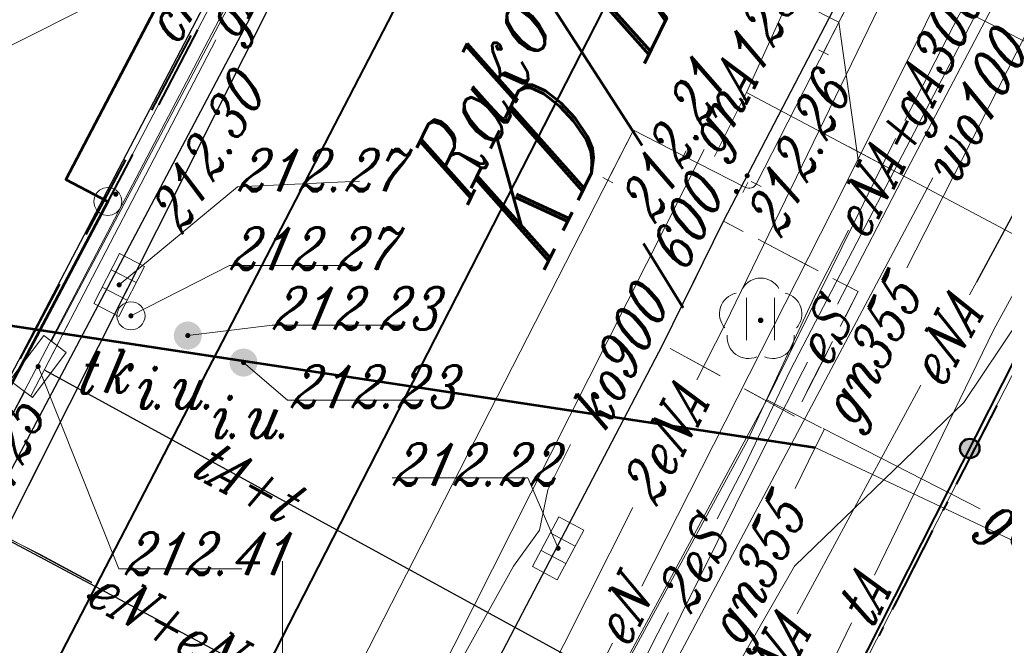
# Model space of a CAD drawing. Header units: millimetres. Extents: x -368 to -158, y 9368 to 9578.
# Tile 28 of 48: x -312 to -295, y 9530 to 9541. Entities that reach past the tile are written whole.
import ezdxf
from ezdxf.enums import TextEntityAlignment as Align

# ---------------------------------------------------------------- set-up
doc = ezdxf.new("R2010")
doc.units = ezdxf.units.MM
for name, pattern in [('Rakowicka 531_1 wstępna wersja$0$KTCR02-500', [1.5, 1, -0.5]), ('Rakowicka 531_1 wstępna wersja$0$KTJZ01-500', [2, 1.5, -0.5]), ('Rakowicka 531_1 wstępna wersja$0$KTPL01-500', [2, 1.5, -0.5]), ('Rakowicka 531_1 wstępna wersja$0$PTTU04-500', [1.5, 1, -0.5])]:
    doc.linetypes.add(name, pattern=pattern)
for name, color, linetype, lineweight in [('-- CO_opis', 11, 'Continuous', 0), ('-- CO_z', 51, 'Continuous', 9), ('Rakowicka 531_1 wstępna wersja$0$EGBB01', 250, 'Continuous', 0), ('Rakowicka 531_1 wstępna wersja$0$EGBD03', 250, 'Continuous', 0), ('Rakowicka 531_1 wstępna wersja$0$EGBO02', 250, 'Continuous', 0), ('Rakowicka 531_1 wstępna wersja$0$EPGPO_216', 7, 'Continuous', 0), ('Rakowicka 531_1 wstępna wersja$0$EPUPZ_251', 7, 'Continuous', 0), ('Rakowicka 531_1 wstępna wersja$0$KTCR02', 250, 'Continuous', 0), ('Rakowicka 531_1 wstępna wersja$0$KTJZ01', 250, 'Continuous', 0), ('Rakowicka 531_1 wstępna wersja$0$KTKR01', 250, 'Continuous', 0), ('Rakowicka 531_1 wstępna wersja$0$KTOK05_01', 250, 'Continuous', 0), ('Rakowicka 531_1 wstępna wersja$0$KTPL01', 250, 'Continuous', 0), ('Rakowicka 531_1 wstępna wersja$0$KTTR03', 250, 'Continuous', 0), ('Rakowicka 531_1 wstępna wersja$0$KTUL01', 250, 'Continuous', 0), ('Rakowicka 531_1 wstępna wersja$0$OBOP02_01', 250, 'Continuous', 0), ('Rakowicka 531_1 wstępna wersja$0$PTTU04', 250, 'Continuous', 0), ('Rakowicka 531_1 wstępna wersja$0$SUOP03_13', 250, 'Continuous', 0), ('Rakowicka 531_1 wstępna wersja$0$SUOP03_17', 250, 'Continuous', 0), ('Rakowicka 531_1 wstępna wersja$0$SUPE_01', 250, 'Continuous', 0), ('Rakowicka 531_1 wstępna wersja$0$SUPG_01', 250, 'Continuous', 0), ('Rakowicka 531_1 wstępna wersja$0$SUPK_01', 250, 'Continuous', 0), ('Rakowicka 531_1 wstępna wersja$0$SUPT_01', 250, 'Continuous', 0), ('Rakowicka 531_1 wstępna wersja$0$SUPW_01', 250, 'Continuous', 0), ('Rakowicka 531_1 wstępna wersja$0$SUUS05', 250, 'Continuous', 0), ('Rakowicka 531_1 wstępna wersja$0$SUUS15_05_K', 250, 'Continuous', 0), ('Rakowicka 531_1 wstępna wersja$0$SUUS15_10b_I', 250, 'Continuous', 0), ('Rakowicka 531_1 wstępna wersja$0$SUUS15_7a_T', 250, 'Continuous', 0), ('Rakowicka 531_1 wstępna wersja$0$SUUS15_7b_T', 250, 'Continuous', 0), ('Rakowicka 531_1 wstępna wersja$0$SUUS31_01', 250, 'Continuous', 0), ('Rakowicka 531_1 wstępna wersja$0$Warstwa 2', 250, 'Continuous', 0), ('Rakowicka 531_1 wstępna wersja$0$Warstwa 3', 250, 'Continuous', 0), ('Rakowicka 531_1 wstępna wersja$0$Warstwa 5', 250, 'Continuous', 0)]:
    doc.layers.add(name, color=color, linetype=linetype, lineweight=lineweight)
doc.layers.add('-- RAMKA', color=11, linetype='Continuous')
doc.layers.add('Rakowicka 531_1 wstępna wersja$0$-- pomoc', color=6, linetype='Continuous', lineweight=0, plot=False)
for name, color, linetype, lineweight, true_color in [('Rakowicka 531_1 wstępna wersja$0$GEPPGO', 7, 'Continuous', 13, 0x008000), ('Rakowicka 531_1 wstępna wersja$0$GULIOR', 7, 'Continuous', 30, 0x0a0909), ('Rakowicka 531_1 wstępna wersja$0$GUPISH', 7, 'Continuous', 0, 0x0a0909), ('Rakowicka 531_1 wstępna wersja$0$GUPISH_O', 7, 'Continuous', 0, 0x0a0909), ('Rakowicka 531_1 wstępna wersja$0$GUPKSH', 7, 'Continuous', 0, 0x803300), ('Rakowicka 531_1 wstępna wersja$0$GUPTSH', 7, 'Continuous', 0, 0xff9100), ('Rakowicka 531_1 wstępna wersja$0$GUPXUI', 7, 'Continuous', 0, 0x0a0909), ('Rakowicka 531_1 wstępna wersja$0$GUPXUI_O', 7, 'Continuous', 0, 0x0a0909)]:
    doc.layers.add(name, color=color, linetype=linetype, lineweight=lineweight, true_color=true_color)
doc.styles.add('Rakowicka 531_1 wstępna wersja$0$Style-ITALIC_1250 I 0.20944', font='ITALIC_1250.shx', dxfattribs={"oblique": 12})

# ---------------------------------------------------------------- blocks, each defined once
blk = doc.blocks.new('Rakowicka 531_1 wstępna wersja$0$GEPPGO1_1')
at = {"layer": 'Rakowicka 531_1 wstępna wersja$0$GEPPGO', "color": 96, "linetype": 'Continuous', "lineweight": 13, "true_color": 0x008000, "flags": 128}
blk.add_lwpolyline([(0, 2.5), (0.77254, 2.37764), (1.46946, 2.02254), (2.02254, 1.46946), (2.37764, 0.77254), (2.5, 0), (2.37764, -0.77254), (2.02254, -1.46946), (1.46946, -2.02254), (0.77254, -2.37764), (0, -2.5), (-0.77254, -2.37764), (-1.46946, -2.02254), (-2.02254, -1.46946), (-2.37764, -0.77254), (-2.5, 0), (-2.37764, 0.77254), (-2.02254, 1.46946), (-1.46946, 2.02254), (-0.77254, 2.37764), (0, 2.5)], close=True, dxfattribs=at)
blk = doc.blocks.new('Rakowicka 531_1 wstępna wersja$0$GUPKSH1')
at = {"layer": 'Rakowicka 531_1 wstępna wersja$0$GUPKSH', "linetype": 'Continuous', "lineweight": 13}
blk.add_hatch(color=36, dxfattribs=at).paths.add_polyline_path([(0, -0.45), (-0.11647, -0.43467), (-0.225, -0.38971), (-0.3182, -0.3182), (-0.38971, -0.225), (-0.43467, -0.11647), (-0.45, 0), (-0.43467, 0.11647), (-0.38971, 0.225), (-0.3182, 0.3182), (-0.225, 0.38971), (-0.11647, 0.43467), (0, 0.45), (0.11647, 0.43467), (0.225, 0.38971), (0.3182, 0.3182), (0.38971, 0.225), (0.43467, 0.11647), (0.45, 0), (0.43467, -0.11647), (0.38971, -0.225), (0.3182, -0.3182), (0.225, -0.38971), (0.11647, -0.43467)])
blk = doc.blocks.new('Rakowicka 531_1 wstępna wersja$0$OBOP02_01')
at = {"layer": 'Rakowicka 531_1 wstępna wersja$0$OBOP02_01', "linetype": 'Continuous', "lineweight": 13}
h = blk.add_hatch(color=96, dxfattribs=at)
edge = h.paths.add_edge_path()
edge.add_arc((0, 0), 0.05, 0, 360)
at = {"layer": 'Rakowicka 531_1 wstępna wersja$0$OBOP02_01', "color": 96, "linetype": 'Continuous', "lineweight": 13}
for centre, start, end in [((0, 0.375), 30.1471, 149.8529), ((-0.357, 0.116), 102.1471, 221.8529), ((0.357, 0.116), 318.1471, 77.8529), ((-0.22, -0.303), 174.1472, 293.8529), ((0.22, -0.303), 246.1471, 5.8529)]:
    blk.add_arc(centre, 0.375, start, end, dxfattribs=at)
blk = doc.blocks.new('Rakowicka 531_1 wstępna wersja$0$GUPTSH1')
at = {"layer": 'Rakowicka 531_1 wstępna wersja$0$GUPTSH', "linetype": 'Continuous', "lineweight": 13}
blk.add_hatch(color=30, dxfattribs=at).paths.add_polyline_path([(0, -0.45), (-0.11647, -0.43467), (-0.225, -0.38971), (-0.3182, -0.3182), (-0.38971, -0.225), (-0.43467, -0.11647), (-0.45, 0), (-0.43467, 0.11647), (-0.38971, 0.225), (-0.3182, 0.3182), (-0.225, 0.38971), (-0.11647, 0.43467), (0, 0.45), (0.11647, 0.43467), (0.225, 0.38971), (0.3182, 0.3182), (0.38971, 0.225), (0.43467, 0.11647), (0.45, 0), (0.43467, -0.11647), (0.38971, -0.225), (0.3182, -0.3182), (0.225, -0.38971), (0.11647, -0.43467)])
blk = doc.blocks.new('Rakowicka 531_1 wstępna wersja$0$GUPISH1')
at = {"layer": 'Rakowicka 531_1 wstępna wersja$0$GUPISH', "linetype": 'Continuous', "lineweight": 13}
blk.add_hatch(color=250, dxfattribs=at).paths.add_polyline_path([(0, -0.45), (-0.11647, -0.43467), (-0.225, -0.38971), (-0.3182, -0.3182), (-0.38971, -0.225), (-0.43467, -0.11647), (-0.45, 0), (-0.43467, 0.11647), (-0.38971, 0.225), (-0.3182, 0.3182), (-0.225, 0.38971), (-0.11647, 0.43467), (0, 0.45), (0.11647, 0.43467), (0.225, 0.38971), (0.3182, 0.3182), (0.38971, 0.225), (0.43467, 0.11647), (0.45, 0), (0.43467, -0.11647), (0.38971, -0.225), (0.3182, -0.3182), (0.225, -0.38971), (0.11647, -0.43467)])
blk = doc.blocks.new('Rakowicka 531_1 wstępna wersja$0$RTPW02')
at = {"layer": 'Rakowicka 531_1 wstępna wersja$0$Warstwa 5', "linetype": 'Continuous', "lineweight": 13}
h = blk.add_hatch(color=250, dxfattribs=at)
edge = h.paths.add_edge_path()
edge.add_arc((0, 0), 0.045, 0, 360)
blk = doc.blocks.new('Rakowicka 531_1 wstępna wersja$0$GUPXUI1')
at = {"layer": 'Rakowicka 531_1 wstępna wersja$0$GUPXUI', "linetype": 'Continuous', "lineweight": 13}
blk.add_hatch(color=250, dxfattribs=at).paths.add_polyline_path([(0, -2.5), (-0.64705, -2.41481), (-1.25, -2.16506), (-1.76777, -1.76777), (-2.16506, -1.25), (-2.41481, -0.64705), (-2.5, 0), (-2.41481, 0.64705), (-2.16506, 1.25), (-1.76777, 1.76777), (-1.25, 2.16506), (-0.64705, 2.41481), (0, 2.5), (0.64705, 2.41481), (1.25, 2.16506), (1.76777, 1.76777), (2.16506, 1.25), (2.41481, 0.64705), (2.5, 0), (2.41481, -0.64705), (2.16506, -1.25), (1.76777, -1.76777), (1.25, -2.16506), (0.64705, -2.41481)])
blk = doc.blocks.new('Rakowicka 531_1 wstępna wersja$0$PTTU04_01')
at = {"layer": 'Rakowicka 531_1 wstępna wersja$0$PTTU04', "color": 250, "linetype": 'Continuous', "lineweight": 13}
for p, q in [((-0.25, -0.375), (-0.25, 0.375)), ((0.25, -0.375), (0.25, 0.375))]:
    blk.add_line(p, q, dxfattribs=at)
blk = doc.blocks.new('Rakowicka 531_1 wstępna wersja$0$SUUS15_05_K')
at = {"layer": 'Rakowicka 531_1 wstępna wersja$0$SUUS15_05_K', "color": 36, "linetype": 'Continuous', "lineweight": 13}
blk.add_circle((0, 0), 0.25, dxfattribs=at)
blk = doc.blocks.new('Rakowicka 531_1 wstępna wersja$0$SUUS05')
at = {"layer": 'Rakowicka 531_1 wstępna wersja$0$SUUS05', "color": 250, "linetype": 'Continuous', "lineweight": 13}
for p, q in [((-0.175, -0.25), (-0.175, 0.25)), ((0.175, 0.25), (0.175, -0.25))]:
    blk.add_line(p, q, dxfattribs=at)
at = {"layer": 'Rakowicka 531_1 wstępna wersja$0$SUUS05', "color": 250, "linetype": 'Continuous', "lineweight": 13, "flags": 128}
blk.add_lwpolyline([(-0.5, -0.25), (0.5, -0.25), (0.5, 0.25), (-0.5, 0.25), (-0.5, -0.25)], close=True, dxfattribs=at)
blk = doc.blocks.new('Rakowicka 531_1 wstępna wersja$0$SUUS15_7b_T')
at = {"layer": 'Rakowicka 531_1 wstępna wersja$0$SUUS15_7b_T', "color": 30, "linetype": 'Continuous', "lineweight": 13, "flags": 128}
blk.add_lwpolyline([(-0.5, 0.25), (0.5, 0.25), (0.5, -0.25), (-0.5, -0.25), (-0.5, 0.25)], close=True, dxfattribs=at)
blk = doc.blocks.new('Rakowicka 531_1 wstępna wersja')
at = {"layer": 'Rakowicka 531_1 wstępna wersja$0$KTOK05_01', "linetype": 'Continuous', "lineweight": 40}
h = blk.add_hatch(color=250, dxfattribs=at)
edge = h.paths.add_edge_path()
edge.add_arc((7425312.215, 5549104.505), 0.17, 0, 360)
at = {"layer": 'Rakowicka 531_1 wstępna wersja$0$-- pomoc', "color": 2, "linetype": 'Continuous', "lineweight": 53}
blk.add_lwpolyline([(7425287.727, 5549107.068), (7425292.659, 5549107.068), (7425309.47, 5549104.52)], dxfattribs=at)
at = {"layer": 'Rakowicka 531_1 wstępna wersja$0$EGBB01', "color": 250, "linetype": 'Continuous', "lineweight": 53, "flags": 128}
blk.add_lwpolyline([(7425292.14, 5549132.4), (7425304.7, 5549125.97), (7425305.6, 5549125.48), (7425302.92, 5549120.41), (7425302.17, 5549120.78), (7425296.15, 5549109.28), (7425296.9, 5549108.89), (7425294.19, 5549103.78)], dxfattribs=at)
at = {"layer": 'Rakowicka 531_1 wstępna wersja$0$EGBD03', "color": 96, "linetype": 'Continuous', "lineweight": 13, "flags": 128}
for points in [[(7425309.344, 5549134.875), (7425304.7, 5549125.97), (7425305.61, 5549125.48), (7425302.92, 5549120.41), (7425296.9, 5549108.89), (7425294.19, 5549103.78), (7425286.46, 5549107.9), (7425285.01, 5549105.14), (7425285.18, 5549105.05), (7425285.34, 5549104.79), (7425275.7, 5549085.21), (7425275.53, 5549084.94), (7425273.99, 5549082.32), (7425270.33, 5549075.181)], [(7425324.18, 5549127.474), (7425322.67, 5549124.6), (7425313.32, 5549106.49), (7425303.71, 5549087.75), (7425295.44, 5549072.28), (7425282.33, 5549080.89), (7425294.19, 5549103.78), (7425296.9, 5549108.89), (7425302.92, 5549120.41), (7425305.61, 5549125.48), (7425304.7, 5549125.97), (7425309.344, 5549134.875)], [(7425330.541, 5549078.787), (7425329.63, 5549076.9), (7425328.84, 5549075.25), (7425311.48, 5549083.92), (7425305.85, 5549086.73), (7425303.71, 5549087.75), (7425313.32, 5549106.49), (7425334.47, 5549095.85), (7425337.41, 5549094.37), (7425337.57, 5549094.29), (7425336.35, 5549091.95), (7425336.681, 5549091.785)]]:
    blk.add_lwpolyline(points, dxfattribs=at)
at = {"layer": 'Rakowicka 531_1 wstępna wersja$0$EGBO02', "color": 96, "linetype": 'Continuous', "lineweight": 40}
for p, q in [((7425298.494, 5549111.94), (7425297.799, 5549110.61)), ((7425296.17, 5549107.513), (7425295.467, 5549106.187))]:
    blk.add_line(p, q, dxfattribs=at)
at = {"layer": 'Rakowicka 531_1 wstępna wersja$0$EGBO02', "color": 96, "linetype": 'Continuous', "lineweight": 40, "flags": 128}
blk.add_lwpolyline([(7425297.336, 5549109.724), (7425296.9, 5549108.89), (7425296.638, 5549108.396)], dxfattribs=at)
at = {"layer": 'Rakowicka 531_1 wstępna wersja$0$EPGPO_216', "color": 8, "linetype": 'Continuous', "lineweight": 40}
for p, q in [((7425297.681, 5549110.514), (7425298.379, 5549111.842)), ((7425295.342, 5549106.095), (7425296.046, 5549107.42)), ((7425312.694, 5549105.269), (7425312.01, 5549103.934)), ((7425311.554, 5549103.044), (7425310.87, 5549101.709))]:
    blk.add_line(p, q, dxfattribs=at)
at = {"layer": 'Rakowicka 531_1 wstępna wersja$0$EPGPO_216', "color": 8, "linetype": 'Continuous', "lineweight": 40, "flags": 128}
blk.add_lwpolyline([(7425296.516, 5549108.303), (7425296.78, 5549108.8), (7425297.216, 5549109.629)], dxfattribs=at)
at = {"layer": 'Rakowicka 531_1 wstępna wersja$0$EPUPZ_251', "color": 8, "linetype": 'Continuous', "lineweight": 40}
for p, q in [((7425312.694, 5549105.269), (7425312.238, 5549104.379)), ((7425312.056, 5549104.023), (7425311.976, 5549103.867)), ((7425311.817, 5549103.556), (7425311.737, 5549103.4)), ((7425311.554, 5549103.044), (7425311.098, 5549102.154)), ((7425310.916, 5549101.798), (7425310.836, 5549101.642)), ((7425310.677, 5549101.331), (7425310.597, 5549101.175))]:
    blk.add_line(p, q, dxfattribs=at)
at = {"layer": 'Rakowicka 531_1 wstępna wersja$0$GULIOR', "color": 18, "linetype": 'Continuous', "lineweight": 30, "true_color": 0x0a0909, "flags": 128}
for points in [[(7425310.102, 5549134.497), (7425305.6, 5549125.76), (7425294.07, 5549103.7), (7425293.48, 5549103.67), (7425290.38, 5549104.38), (7425284.58, 5549101.7), (7425284.11, 5549101.19), (7425271.35, 5549075.65), (7425270.959, 5549074.871)], [(7425271.786, 5549074.464), (7425284.69, 5549100.69), (7425285.21, 5549101.15), (7425290.33, 5549103.76), (7425293.05, 5549102.89), (7425294.45, 5549103.09), (7425295.14, 5549104.04), (7425310.995, 5549134.051)]]:
    blk.add_lwpolyline(points, dxfattribs=at)
at = {"layer": 'Rakowicka 531_1 wstępna wersja$0$GUPISH_O', "color": 18, "linetype": 'Continuous', "lineweight": 13, "true_color": 0x0a0909, "flags": 128}
for points in [[(7425298.32, 5549106.51), (7425299.819, 5549106.696), (7425302.184, 5549106.696)], [(7425299.31, 5549106.03), (7425300.089, 5549105.363), (7425302.507, 5549105.363)]]:
    blk.add_lwpolyline(points, dxfattribs=at)
at = {"layer": 'Rakowicka 531_1 wstępna wersja$0$KTCR02', "color": 250, "linetype": 'Rakowicka 531_1 wstępna wersja$0$KTCR02-500', "lineweight": 13, "flags": 128}
for points in [[(7425309.237, 5549134.928), (7425304.7, 5549125.97), (7425305.6, 5549125.48), (7425302.92, 5549120.41), (7425302.17, 5549120.78), (7425296.15, 5549109.28), (7425296.9, 5549108.89), (7425294.19, 5549103.78), (7425286.46, 5549107.9), (7425285.01, 5549105.14), (7425285.18, 5549105.05), (7425285.34, 5549104.79), (7425280.99, 5549096.5), (7425281.26, 5549096.36), (7425280.9, 5549095.66), (7425280.99, 5549095.55), (7425281.86, 5549095.48), (7425282.55, 5549095.62), (7425283.17, 5549096.09), (7425283.62, 5549096.76), (7425285.71, 5549100.16), (7425286.69, 5549101.13), (7425287.71, 5549101.84), (7425288.44, 5549102.22), (7425289.64, 5549102.7), (7425290.46, 5549102.83), (7425291.37, 5549102.74), (7425292.23, 5549102.64), (7425293.08, 5549102.42), (7425293.72, 5549102.34), (7425294.44, 5549102.55), (7425295.19, 5549103.24), (7425301.9, 5549116.59), (7425307.87, 5549128.12), (7425311.018, 5549134.04)], [(7425302.84, 5549081.09), (7425301.52, 5549082.03), (7425300.37, 5549082.61), (7425299.43, 5549083.28), (7425298.66, 5549084.15), (7425298.14, 5549085.02), (7425297.8, 5549086.02), (7425297.66, 5549086.96), (7425297.63, 5549087.93), (7425297.72, 5549088.7), (7425297.93, 5549089.59), (7425299.92, 5549093.33), (7425300.12, 5549093.67), (7425300.25, 5549093.89), (7425306.76, 5549106.35), (7425309.1, 5549105.08), (7425310.23, 5549107.29), (7425307.84, 5549108.54), (7425314.08, 5549120.54), (7425316.83, 5549125.75), (7425319.058, 5549130.029)], [(7425319.95, 5549119.62), (7425317.38, 5549114.62), (7425317.04, 5549113.95), (7425313.83, 5549107.69), (7425320.49, 5549103.5), (7425328.494, 5549099.463), (7425328.4, 5549099.27), (7425328.27, 5549099), (7425320.288, 5549103.052), (7425313.28, 5549106.61), (7425309.444, 5549099.029), (7425306.08, 5549092.38), (7425303.78, 5549087.76), (7425305.85, 5549086.73), (7425311.48, 5549083.92), (7425314.97, 5549085.38), (7425316.48, 5549084.48), (7425315.28, 5549082.06), (7425320.1, 5549079.67)]]:
    blk.add_lwpolyline(points, dxfattribs=at)
at = {"layer": 'Rakowicka 531_1 wstępna wersja$0$KTJZ01', "color": 250, "linetype": 'Rakowicka 531_1 wstępna wersja$0$KTJZ01-500', "lineweight": 13, "flags": 128}
for points in [[(7425279.295, 5549070.762), (7425283.23, 5549079.57), (7425291.92, 5549096.75), (7425295.19, 5549103.24), (7425301.9, 5549116.59), (7425307.87, 5549128.12), (7425311.018, 5549134.04)], [(7425319.058, 5549130.029), (7425316.83, 5549125.75), (7425314.08, 5549120.54), (7425307.84, 5549108.54), (7425306.76, 5549106.35), (7425300.25, 5549093.89), (7425300.12, 5549093.67), (7425299.92, 5549093.33), (7425297.93, 5549089.59), (7425297.72, 5549088.7), (7425297.63, 5549087.93), (7425297.66, 5549086.96), (7425297.8, 5549086.02), (7425298.14, 5549085.02), (7425298.66, 5549084.15), (7425299.43, 5549083.28), (7425300.37, 5549082.61), (7425301.52, 5549082.03), (7425302.84, 5549081.09)]]:
    blk.add_lwpolyline(points, dxfattribs=at)
at = {"layer": 'Rakowicka 531_1 wstępna wersja$0$KTKR01', "color": 250, "linetype": 'Continuous', "lineweight": 30, "flags": 128}
for points in [[(7425295.19, 5549103.24), (7425301.9, 5549116.59), (7425307.87, 5549128.12), (7425311.018, 5549134.04)], [(7425300.25, 5549093.89), (7425306.76, 5549106.35), (7425307.84, 5549108.54), (7425314.08, 5549120.54)]]:
    blk.add_lwpolyline(points, dxfattribs=at)
at = {"layer": 'Rakowicka 531_1 wstępna wersja$0$KTOK05_01', "color": 250, "linetype": 'Continuous', "lineweight": 40, "flags": 128}
blk.add_lwpolyline([(7425303.78, 5549087.76), (7425306.08, 5549092.38), (7425309.444, 5549099.029), (7425313.28, 5549106.61)], dxfattribs=at)
at = {"layer": 'Rakowicka 531_1 wstępna wersja$0$KTOK05_01', "color": 250, "linetype": 'Continuous', "lineweight": 40}
for radius in [0.175, 0.17]:
    blk.add_circle((7425312.215, 5549104.505), radius, dxfattribs=at)
at = {"layer": 'Rakowicka 531_1 wstępna wersja$0$KTPL01', "color": 250, "linetype": 'Rakowicka 531_1 wstępna wersja$0$KTPL01-500', "lineweight": 13, "flags": 128}
blk.add_lwpolyline([(7425313.518, 5549096.856), (7425309.444, 5549099.029), (7425313.28, 5549106.61), (7425320.288, 5549103.052)], dxfattribs=at)
at = {"layer": 'Rakowicka 531_1 wstępna wersja$0$KTTR03', "color": 250, "linetype": 'Continuous', "lineweight": 40, "flags": 128}
for points in [[(7425312.782, 5549133.16), (7425291.831, 5549092.692)], [(7425315.643, 5549131.733), (7425288.21, 5549078.13), (7425283.522, 5549068.679)]]:
    blk.add_lwpolyline(points, dxfattribs=at)
at = {"layer": 'Rakowicka 531_1 wstępna wersja$0$PTTU04', "color": 250, "linetype": 'Rakowicka 531_1 wstępna wersja$0$PTTU04-500', "lineweight": 13, "flags": 128}
blk.add_lwpolyline([(7425309.1, 5549105.08), (7425306.76, 5549106.35), (7425307.84, 5549108.54), (7425310.23, 5549107.29), (7425309.1, 5549105.08)], close=True, dxfattribs=at)
at = {"layer": 'Rakowicka 531_1 wstępna wersja$0$SUOP03_13', "color": 1, "linetype": 'Continuous', "lineweight": 30, "flags": 128}
for points in [[(7425315.052, 5549112.534), (7425313.61, 5549109.82), (7425312.336, 5549107.461)], [(7425303.534, 5549098.398), (7425294.146, 5549103.394)]]:
    blk.add_lwpolyline(points, dxfattribs=at)
at = {"layer": 'Rakowicka 531_1 wstępna wersja$0$SUOP03_17', "color": 30, "linetype": 'Continuous', "lineweight": 30, "flags": 128}
blk.add_lwpolyline([(7425295.778, 5549105.896), (7425308.41, 5549098.99)], dxfattribs=at)
at = {"layer": 'Rakowicka 531_1 wstępna wersja$0$SUPE_01', "color": 1, "linetype": 'Continuous', "lineweight": 13, "flags": 128}
for points in [[(7425309.864, 5549107.068), (7425311.1, 5549109.46), (7425315.21, 5549117.29), (7425316.4, 5549118.06), (7425319.46, 5549120.45), (7425321.35, 5549123.56), (7425322.13, 5549125.03), (7425323.615, 5549127.756)], [(7425316.032, 5549122.742), (7425314.62, 5549120.63), (7425307.86, 5549106.7), (7425307.368, 5549105.723)], [(7425315.462, 5549118.892), (7425311.06, 5549110.333)], [(7425316.941, 5549118.729), (7425316.25, 5549118.2), (7425315.04, 5549117.43), (7425310.94, 5549109.57), (7425309.03, 5549105.9), (7425308.21, 5549104.19), (7425307.726, 5549103.254)], [(7425306.385, 5549102.058), (7425309.99, 5549109.16), (7425312.87, 5549114.93), (7425314.125, 5549117.352)], [(7425300.543, 5549115.305), (7425294.32, 5549103.45), (7425292.13, 5549103.46), (7425290.3, 5549103.97), (7425288.311, 5549103.053)], [(7425312.212, 5549107.232), (7425312.336, 5549107.461), (7425313.61, 5549109.82)], [(7425310.058, 5549108.384), (7425309.49, 5549107.28), (7425308.27, 5549104.66), (7425301.968, 5549093.034)], [(7425314.248, 5549106.252), (7425313.12, 5549106.83), (7425312.11, 5549105.32), (7425309.1, 5549102.41), (7425307.64, 5549099.86), (7425307.126, 5549099.082)], [(7425304.595, 5549096.854), (7425304.78, 5549097.18), (7425305.49, 5549098.42), (7425306.17, 5549099.69), (7425306.76, 5549100.89), (7425308.37, 5549104.14), (7425309.25, 5549105.88), (7425309.332, 5549106.038)], [(7425296.617, 5549102.126), (7425295.7, 5549102.62), (7425294.146, 5549103.394), (7425289.659, 5549105.63)], [(7425309.15, 5549101.564), (7425311.346, 5549105.63)], [(7425289.425, 5549104.499), (7425294.13, 5549102.17), (7425294.78, 5549103.1), (7425296.612, 5549102.116)], [(7425306.226, 5549103.456), (7425303.371, 5549097.789)], [(7425306.863, 5549101.587), (7425306.58, 5549101.04), (7425305.95, 5549099.77), (7425305.3, 5549098.41), (7425304.57, 5549097.12), (7425302.24, 5549092.93), (7425302.39, 5549091.78), (7425303.55, 5549088.88), (7425303.43, 5549088.51), (7425303.13, 5549088.06), (7425298.24, 5549076.891)], [(7425304.04, 5549097.44), (7425305.869, 5549101.042)]]:
    blk.add_lwpolyline(points, dxfattribs=at)
at = {"layer": 'Rakowicka 531_1 wstępna wersja$0$SUPG_01', "color": 52, "linetype": 'Continuous', "lineweight": 13, "flags": 128}
for points in [[(7425313.528, 5549112.489), (7425311.097, 5549107.714)], [(7425298.816, 5549111.765), (7425295.528, 5549105.441)], [(7425310.898, 5549110.011), (7425308.61, 5549105.37)], [(7425307.494, 5549109.816), (7425299.63, 5549094.22), (7425295.79, 5549087.09), (7425293.917, 5549083.607)], [(7425295.528, 5549105.441), (7425296.186, 5549106.706)], [(7425308.61, 5549105.37), (7425303.526, 5549095.954)], [(7425308.61, 5549105.37), (7425309.583, 5549104.873)], [(7425309.636, 5549104.846), (7425309.47, 5549104.52), (7425309.115, 5549103.79)], [(7425309.61, 5549104.859), (7425312.4, 5549103.434)], [(7425309.47, 5549104.52), (7425314.147, 5549102.32)]]:
    blk.add_lwpolyline(points, dxfattribs=at)
at = {"layer": 'Rakowicka 531_1 wstępna wersja$0$SUPK_01', "color": 36, "linetype": 'Continuous', "lineweight": 13}
blk.add_line((7425310.073, 5549109.861), (7425311.167, 5549109.279), dxfattribs=at)
at = {"layer": 'Rakowicka 531_1 wstępna wersja$0$SUPK_01', "color": 36, "linetype": 'Continuous', "lineweight": 13, "flags": 128}
for points in [[(7425312.777, 5549120.792), (7425308.25, 5549110.83), (7425307.681, 5549109.692)], [(7425308.25, 5549110.83), (7425316.079, 5549106.668)], [(7425305.123, 5549104.576), (7425304.72, 5549103.77), (7425304.57, 5549103.05), (7425304.11, 5549102.41), (7425299.472, 5549094.078)]]:
    blk.add_lwpolyline(points, dxfattribs=at)
at = {"layer": 'Rakowicka 531_1 wstępna wersja$0$SUPT_01', "color": 30, "linetype": 'Continuous', "lineweight": 13, "flags": 128}
for points in [[(7425299.99, 5549114.153), (7425295.897, 5549106.408)], [(7425310.523, 5549102.252), (7425312.64, 5549106.62), (7425316.55, 5549113.78), (7425316.606, 5549114.026)], [(7425298.599, 5549104.353), (7425295.882, 5549105.839)], [(7425295.882, 5549105.839), (7425298.599, 5549104.353)], [(7425295.422, 5549105.514), (7425294.32, 5549103.45), (7425292.13, 5549103.46), (7425290.3, 5549103.97), (7425287.237, 5549102.558)], [(7425308.611, 5549098.88), (7425308.41, 5549098.99), (7425300.114, 5549103.525)], [(7425300.114, 5549103.525), (7425308.41, 5549098.99), (7425308.611, 5549098.88)], [(7425309.048, 5549099.21), (7425310.114, 5549101.408)]]:
    blk.add_lwpolyline(points, dxfattribs=at)
at = {"layer": 'Rakowicka 531_1 wstępna wersja$0$SUPW_01', "color": 5, "linetype": 'Continuous', "lineweight": 13, "flags": 128}
blk.add_lwpolyline([(7425311.561, 5549109.312), (7425304.137, 5549095.347)], dxfattribs=at)
at = {"layer": 'Rakowicka 531_1 wstępna wersja$0$SUUS15_05_K', "color": 36, "linetype": 'Continuous', "lineweight": 13, "flags": 128}
for points in [[(7425297.1, 5549107.41), (7425299.205, 5549109.15), (7425301.372, 5549109.253)], [(7425297.31, 5549106.86), (7425299.061, 5549107.756), (7425301.247, 5549107.756)], [(7425304.9, 5549102.73), (7425304.363, 5549103.981), (7425301.951, 5549103.981)]]:
    blk.add_lwpolyline(points, dxfattribs=at)
at = {"layer": 'Rakowicka 531_1 wstępna wersja$0$SUUS15_7a_T', "color": 30, "linetype": 'Continuous', "lineweight": 13, "flags": 128}
blk.add_lwpolyline([(7425295.66, 5549105.96), (7425297.095, 5549102.368), (7425299.278, 5549102.368)], dxfattribs=at)
at = {"layer": 'Rakowicka 531_1 wstępna wersja$0$Warstwa 3', "color": 250, "linetype": 'Continuous', "lineweight": 13}
blk.add_line((7425300, 5549102.5), (7425300, 5549097.5), dxfattribs=at)
at = {"layer": 'Rakowicka 531_1 wstępna wersja$0$OBOP02_01', "color": 96, "linetype": 'Continuous', "lineweight": 13}
blk.add_blockref('Rakowicka 531_1 wstępna wersja$0$OBOP02_01', (7425308.5, 5549106.78), dxfattribs=at)
at = {"layer": 'Rakowicka 531_1 wstępna wersja$0$PTTU04', "color": 250, "linetype": 'Continuous', "lineweight": 13}
blk.add_blockref('Rakowicka 531_1 wstępna wersja$0$PTTU04_01', (7425308.495, 5549106.803), dxfattribs=at)
at = {"layer": 'Rakowicka 531_1 wstępna wersja$0$SUUS05', "color": 250, "linetype": 'Continuous', "lineweight": 13}
for p, rotation in [((7425297.1, 5549107.41), 242.6674314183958), ((7425304.9, 5549102.73), 61.89352499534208)]:
    blk.add_blockref('Rakowicka 531_1 wstępna wersja$0$SUUS05', p, dxfattribs=dict(at, rotation=rotation))
at = {"layer": 'Rakowicka 531_1 wstępna wersja$0$SUUS15_05_K', "color": 36, "linetype": 'Continuous', "lineweight": 13, "xscale": 0.1, "yscale": 0.1, "zscale": 0.1}
for p in [(7425297.1, 5549107.41), (7425297.31, 5549106.86), (7425304.9, 5549102.73)]:
    blk.add_blockref('Rakowicka 531_1 wstępna wersja$0$GUPKSH1', p, dxfattribs=at)
at = {"layer": 'Rakowicka 531_1 wstępna wersja$0$SUUS15_05_K', "color": 36, "linetype": 'Continuous', "lineweight": 13}
blk.add_blockref('Rakowicka 531_1 wstępna wersja$0$SUUS15_05_K', (7425297.31, 5549106.86), dxfattribs=at)
at = {"layer": 'Rakowicka 531_1 wstępna wersja$0$SUUS15_10b_I', "color": 250, "linetype": 'Continuous', "lineweight": 13, "xscale": 0.1, "yscale": 0.1, "zscale": 0.1}
for p in [(7425298.32, 5549106.51), (7425299.31, 5549106.03)]:
    blk.add_blockref('Rakowicka 531_1 wstępna wersja$0$GUPISH1', p, dxfattribs=at)
at = {"layer": 'Rakowicka 531_1 wstępna wersja$0$SUUS15_7a_T', "color": 30, "linetype": 'Continuous', "lineweight": 13, "xscale": 0.1, "yscale": 0.1, "zscale": 0.1}
blk.add_blockref('Rakowicka 531_1 wstępna wersja$0$GUPTSH1', (7425295.66, 5549105.96), dxfattribs=at)
at = {"layer": 'Rakowicka 531_1 wstępna wersja$0$SUUS15_7b_T', "color": 30, "linetype": 'Continuous', "lineweight": 13, "rotation": 53.12990051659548}
blk.add_blockref('Rakowicka 531_1 wstępna wersja$0$SUUS15_7b_T', (7425295.66, 5549105.96), dxfattribs=at)
at = {"layer": 'Rakowicka 531_1 wstępna wersja$0$SUUS31_01', "color": 250, "linetype": 'Continuous', "lineweight": 13, "xscale": 0.1, "yscale": 0.1, "zscale": 0.1}
for p in [(7425298.32, 5549106.51), (7425299.31, 5549106.03)]:
    blk.add_blockref('Rakowicka 531_1 wstępna wersja$0$GUPXUI1', p, dxfattribs=at)
at = {"layer": 'Rakowicka 531_1 wstępna wersja$0$Warstwa 2', "color": 96, "linetype": 'Continuous', "lineweight": 13, "true_color": 0x008000, "xscale": 0.1, "yscale": 0.1, "zscale": 0.1}
blk.add_blockref('Rakowicka 531_1 wstępna wersja$0$GEPPGO1_1', (7425296.9, 5549108.89), dxfattribs=at)
at = {"layer": 'Rakowicka 531_1 wstępna wersja$0$Warstwa 5', "color": 250, "linetype": 'Continuous', "lineweight": 13}
for p in [(7425308.26, 5549109.35), (7425308.07, 5549109.07), (7425297.04, 5549109.02), (7425296.57, 5549101.87)]:
    blk.add_blockref('Rakowicka 531_1 wstępna wersja$0$RTPW02', p, dxfattribs=at)
at = {"layer": 'Rakowicka 531_1 wstępna wersja$0$EPGPO_216', "color": 8, "linetype": 'Continuous', "lineweight": 30, "style": 'Rakowicka 531_1 wstępna wersja$0$Style-ITALIC_1250 I 0.20944', "oblique": 12, "width": 0.777778}
blk.add_text('KD/L+T', height=1.8, rotation=64.0549, dxfattribs=at).set_placement((7425303.842, 5549108.069), align=Align.MIDDLE_LEFT)
at = {"layer": 'Rakowicka 531_1 wstępna wersja$0$GUPISH_O', "color": 250, "linetype": 'Continuous', "lineweight": 13, "char_height": 0.75, "attachment_point": 7, "rotation": 359.9998, "line_spacing_factor": 0.6, "style": 'Rakowicka 531_1 wstępna wersja$0$Style-ITALIC_1250 I 0.20944'}
for insert in [(7425299.819, 5549106.619), (7425300.136, 5549105.227)]:
    blk.add_mtext('\\H1x;\\W0.8;212.23', dxfattribs=dict(at, insert=insert))
at = {"layer": 'Rakowicka 531_1 wstępna wersja$0$GUPXUI_O', "color": 250, "linetype": 'Continuous', "lineweight": 13, "char_height": 0.75, "attachment_point": 7, "rotation": 359.9998, "line_spacing_factor": 0.6, "style": 'Rakowicka 531_1 wstępna wersja$0$Style-ITALIC_1250 I 0.20944'}
for insert in [(7425297.357, 5549105.211), (7425298.688, 5549104.692)]:
    blk.add_mtext('\\H1x;\\W0.8;i.u.', dxfattribs=dict(at, insert=insert))
at = {"layer": 'Rakowicka 531_1 wstępna wersja$0$KTCR02', "color": 250, "linetype": 'Continuous', "lineweight": 13, "style": 'Rakowicka 531_1 wstępna wersja$0$Style-ITALIC_1250 I 0.20944', "oblique": 12, "width": 0.8}
blk.add_text('ch.bt.', height=0.75, rotation=62.052, dxfattribs=at).set_placement((7425298.696, 5549112.698), align=Align.CENTER)
at = {"layer": 'Rakowicka 531_1 wstępna wersja$0$KTUL01', "color": 250, "linetype": 'Continuous', "lineweight": 30, "insert": (7425303.292, 5549108.832), "char_height": 1.25, "attachment_point": 7, "rotation": 64.3416, "line_spacing_factor": 0.6, "style": 'Rakowicka 531_1 wstępna wersja$0$Style-ITALIC_1250 I 0.20944'}
blk.add_mtext('\\H1x;\\W0.8;Rakowicka', dxfattribs=at)
at = {"layer": 'Rakowicka 531_1 wstępna wersja$0$SUPE_01', "color": 1, "linetype": 'Continuous', "lineweight": 13, "style": 'Rakowicka 531_1 wstępna wersja$0$Style-ITALIC_1250 I 0.20944', "oblique": 12, "width": 0.8}
for s, rotation, p in [('eNA+', 62.7823, (7425310.555, 5549109.361)), ('eS', 62.3048, (7425309.605, 5549106.549)), ('eNA', 61.6208, (7425311.779, 5549106.431)), ('2eNA', 63.2637, (7425306.797, 5549104.59)), ('2eS', 62.5059, (7425307.293, 5549102.421)), ('eN+eNA', 331.6791, (7425298.136, 5549101.307)), ('eN', 63.084, (7425306.041, 5549101.593)), ('eNA', 61.6208, (7425308.717, 5549100.764))]:
    blk.add_text(s, height=0.75, rotation=rotation, dxfattribs=at).set_placement(p, align=Align.MIDDLE_CENTER)
at = {"layer": 'Rakowicka 531_1 wstępna wersja$0$SUPG_01', "color": 250, "linetype": 'Continuous', "lineweight": 13, "style": 'Rakowicka 531_1 wstępna wersja$0$Style-ITALIC_1250 I 0.20944', "oblique": 12, "width": 0.8}
for s, rotation, p in [('gA125', 62.5342, (7425299.453, 5549113.073)), ('gnA125-n', 63.2397, (7425308.436, 5549111.852)), ('gA300', 63.7587, (7425311.58, 5549111.489)), ('gn355', 63.0128, (7425310.447, 5549106.239)), ('gA125', 66.7742, (7425294.943, 5549104.109)), ('g65', 332.9494, (7425313.253, 5549103.076)), ('gn355', 64.0663, (7425308.411, 5549102.343))]:
    blk.add_text(s, height=0.75, rotation=rotation, dxfattribs=at).set_placement(p, align=Align.MIDDLE_CENTER)
at = {"layer": 'Rakowicka 531_1 wstępna wersja$0$SUPK_01', "color": 36, "linetype": 'Continuous', "lineweight": 13, "style": 'Rakowicka 531_1 wstępna wersja$0$Style-ITALIC_1250 I 0.20944', "oblique": 12, "width": 0.8}
blk.add_text('ko900/600', height=0.75, rotation=63.4349, dxfattribs=at).set_placement((7425306.471, 5549107.099), align=Align.MIDDLE_CENTER)
at = {"layer": 'Rakowicka 531_1 wstępna wersja$0$SUPT_01', "color": 30, "linetype": 'Continuous', "lineweight": 13, "style": 'Rakowicka 531_1 wstępna wersja$0$Style-ITALIC_1250 I 0.20944', "oblique": 12, "width": 0.8}
for s, rotation, p in [('tA+t', 331.3347, (7425299.357, 5549103.94)), ('tA', 64.139, (7425310.318, 5549101.83))]:
    blk.add_text(s, height=0.75, rotation=rotation, dxfattribs=at).set_placement(p, align=Align.MIDDLE_CENTER)
at = {"layer": 'Rakowicka 531_1 wstępna wersja$0$SUPW_01', "color": 5, "linetype": 'Continuous', "lineweight": 13, "style": 'Rakowicka 531_1 wstępna wersja$0$Style-ITALIC_1250 I 0.20944', "oblique": 12, "width": 0.8}
blk.add_text('wo100', height=0.75, rotation=62.0042, dxfattribs=at).set_placement((7425312.291, 5549110.561), align=Align.MIDDLE_CENTER)
at = {"layer": 'Rakowicka 531_1 wstępna wersja$0$SUUS15_05_K', "color": 36, "linetype": 'Continuous', "lineweight": 13, "char_height": 0.75, "attachment_point": 7, "rotation": 359.9998, "line_spacing_factor": 0.6, "style": 'Rakowicka 531_1 wstępna wersja$0$Style-ITALIC_1250 I 0.20944'}
for s, insert in [('\\H1x;\\W0.8;212.27', (7425299.205, 5549109.073)), ('\\H1x;\\W0.8;212.27', (7425299.061, 5549107.679)), ('\\H1x;\\W0.8;k', (7425296.8, 5549105.498)), ('\\H1x;\\W0.8;212.22', (7425301.951, 5549103.843))]:
    blk.add_mtext(s, dxfattribs=dict(at, insert=insert))
at = {"layer": 'Rakowicka 531_1 wstępna wersja$0$SUUS15_7a_T', "color": 30, "linetype": 'Continuous', "lineweight": 13, "insert": (7425297.189, 5549102.258), "char_height": 0.75, "attachment_point": 7, "rotation": 359.9998, "line_spacing_factor": 0.6, "style": 'Rakowicka 531_1 wstępna wersja$0$Style-ITALIC_1250 I 0.20944'}
blk.add_mtext('\\H1x;\\W0.8;212.41', dxfattribs=at)
at = {"layer": 'Rakowicka 531_1 wstępna wersja$0$SUUS15_7b_T', "color": 30, "linetype": 'Continuous', "lineweight": 13, "insert": (7425296.326, 5549105.481), "char_height": 0.75, "attachment_point": 7, "rotation": 359.9998, "line_spacing_factor": 0.6, "style": 'Rakowicka 531_1 wstępna wersja$0$Style-ITALIC_1250 I 0.20944'}
blk.add_mtext('\\H1x;\\W0.8;t', dxfattribs=at)
at = {"layer": 'Rakowicka 531_1 wstępna wersja$0$Warstwa 5', "color": 250, "linetype": 'Continuous', "lineweight": 13, "char_height": 0.75, "attachment_point": 7, "line_spacing_factor": 0.6, "style": 'Rakowicka 531_1 wstępna wersja$0$Style-ITALIC_1250 I 0.20944'}
for s, insert, rotation in [('\\H1x;\\W0.8;212.21', (7425306.627, 5549108.48), 63.8013), ('\\H1x;\\W0.8;212.30', (7425298.226, 5549108.288), 59.722), ('\\H1x;\\W0.8;212.26', (7425308.863, 5549108.224), 64.8627)]:
    blk.add_mtext(s, dxfattribs=dict(at, insert=insert, rotation=rotation))
blk = doc.blocks.new('-- 2500r_32-200')
at = {"color": 11}
for p, q in [((1, -0.1), (1, 0.1)), ((0.1, -1), (-0.1, -1))]:
    blk.add_line(p, q, dxfattribs=at)
at = {"lineweight": -2, "ltscale": 2}
blk.add_lwpolyline([(0, -1), (0, 0), (1, 0)], dxfattribs=at)
blk = doc.blocks.new('-- 3490_50-65_32-65')
at = {"color": 11}
for p, q in [((-0.6, -0.1), (-0.6, 0.1)), ((0.6, -0.1), (0.6, 0.1)), ((0.1, -0.7), (-0.1, -0.7))]:
    blk.add_line(p, q, dxfattribs=at)
at = {"color": 0, "ltscale": 0.05}
for p, q in [((-0.6, 0), (0.6, 0)), ((0, 0), (0, -0.7))]:
    blk.add_line(p, q, dxfattribs=at)
blk = doc.blocks.new('-- 5252_65')
at = {"color": 11}
for p, q in [((0.1, 0), (-0.1, 0)), ((-0.142, -0.24), (-0.142, -0.04))]:
    blk.add_line(p, q, dxfattribs=at)
at = {"color": 0}
blk.add_arc((-0.14, 0), 0.14, 269.1749, 360, dxfattribs=at)

msp = doc.modelspace()

# ---------------------------------------------------------------- linework, layer by layer
at = {"layer": '-- CO_opis', "linetype": 'Continuous', "lineweight": 0}
msp.add_line((-297.383, 9538.692), (-297.743, 9541.263), dxfattribs=at)
at = {"layer": '-- CO_opis', "ltscale": 5}
msp.add_lwpolyline([(-304.815, 9544.701), (-314.047, 9540.053), (-329.232, 9540.053)], dxfattribs=at)
at = {"layer": '-- CO_z'}
for p, q in [((-297.014, 9542.688, 0), (-299.212, 9538.39, 0)), ((-297.196, 9542.332, 0), (-285.022, 9536.105, 0)), ((-299.402, 9538.33), (-300.502, 9538.893))]:
    msp.add_line(p, q, dxfattribs=at)
msp.add_lwpolyline([(-314.564, 9513.598), (-301.392, 9539.348)], dxfattribs=at)

# ---------------------------------------------------------------- block references
for name, p, rotation in [('-- 3490_50-65_32-65', (-297.743, 9541.263, 0), 242.9098362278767), ('-- 2500r_32-200', (-301.392, 9539.348, -10.18), 332.9098362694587), ('-- 5252_65', (-299.212, 9538.39, 0), 332.9098362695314)]:
    msp.add_blockref(name, p, dxfattribs=dict(at, rotation=rotation))
at = {"layer": '-- RAMKA'}
msp.add_blockref('Rakowicka 531_1 wstępna wersja', (-7425607.631, -5539570.812), dxfattribs=at)

doc.saveas('drawing.dxf')
